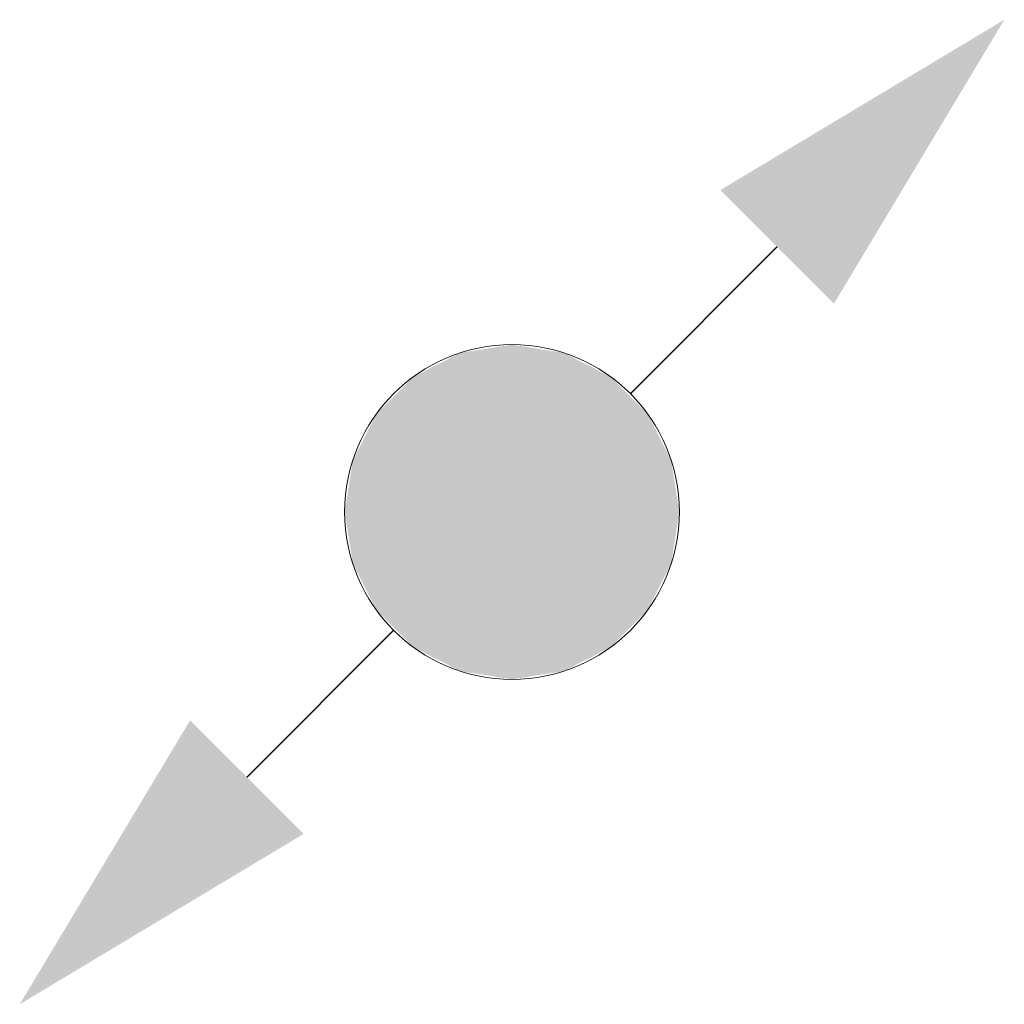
# Model space of a CAD drawing. Header units: millimetres. Extents: x -110 to 42753, y -17230 to 5732.
# Tile 4 of 5: x 42386 to 42753, y -11731 to -11363. Entities that reach past the tile are written whole.
import ezdxf

# ---------------------------------------------------------------- set-up
doc = ezdxf.new("R2010")
doc.units = ezdxf.units.MM
doc.layers.add('Dešťová voda', color=7, linetype='Continuous')

# ---------------------------------------------------------------- blocks, each defined once
blk = doc.blocks.new('Začátek potrubí-PipeStart Kanalizace D50-ID-52-8-29-136-14')
at = {"layer": 'Dešťová voda', "lineweight": 5}
for points in [[(-26967.91, -4423.64), (-27031.55, -4529.71), (-27073.98, -4487.28)], [(-27089.26, -4607.49), (-27092.32, -4588.17), (-27101.2, -4570.75), (-27115.02, -4556.92), (-27132.45, -4548.05), (-27151.76, -4544.99), (-27171.07, -4548.05), (-27188.5, -4556.92), (-27202.32, -4570.75), (-27211.2, -4588.17), (-27214.26, -4607.49), (-27211.2, -4626.8), (-27202.32, -4644.22), (-27188.5, -4658.05), (-27171.07, -4666.93), (-27151.76, -4669.99), (-27132.45, -4666.93), (-27115.02, -4658.05), (-27101.2, -4644.22), (-27092.32, -4626.8)]]:
    blk.add_hatch(color=174, dxfattribs=at).paths.add_polyline_path(points)
at = {"layer": 'Dešťová voda', "color": 174, "lineweight": 5}
for p, q in [((-27052.76, -4508.49), (-27107.49, -4563.36)), ((-27195.95, -4651.68), (-27250.68, -4706.55))]:
    blk.add_line(p, q, dxfattribs=at)
blk.add_circle((-27151.76, -4607.49), 62.5, dxfattribs=at)
blk = doc.blocks.new('Konec potrubí-PipeEnd Dešťová voda D125-ID-52-8-29-6307')
at = {"layer": 'Dešťová voda', "lineweight": 5}
for points in [[(62.5, 0), (59.44, 19.31), (50.56, 36.74), (36.74, 50.56), (19.31, 59.44), (0, 62.5), (-19.31, 59.44), (-36.74, 50.56), (-50.56, 36.74), (-59.44, 19.31), (-62.5, 0), (-59.44, -19.31), (-50.56, -36.74), (-36.74, -50.56), (-19.31, -59.44), (0, -62.5), (19.31, -59.44), (36.74, -50.56), (50.56, -36.74), (59.44, -19.31)], [(-183.85, -183.85), (-120.21, -77.78), (-77.78, -120.21)]]:
    blk.add_hatch(color=174, dxfattribs=at).paths.add_polyline_path(points)
at = {"layer": 'Dešťová voda', "color": 174, "lineweight": 5}
for p, q in [((44.19, 44.19), (98.92, 99.07)), ((-98.99, -98.99), (-44.26, -44.12))]:
    blk.add_line(p, q, dxfattribs=at)

msp = doc.modelspace()

# ---------------------------------------------------------------- block references
at = {"layer": 'Dešťová voda', "color": 174, "lineweight": 5}
for name, p in [('Začátek potrubí-PipeStart Kanalizace D50-ID-52-8-29-136-14', (69721.39, -6939.53)), ('Konec potrubí-PipeEnd Dešťová voda D125-ID-52-8-29-6307', (42569.63, -11547.02))]:
    msp.add_blockref(name, p, dxfattribs=at)

doc.saveas('drawing.dxf')
